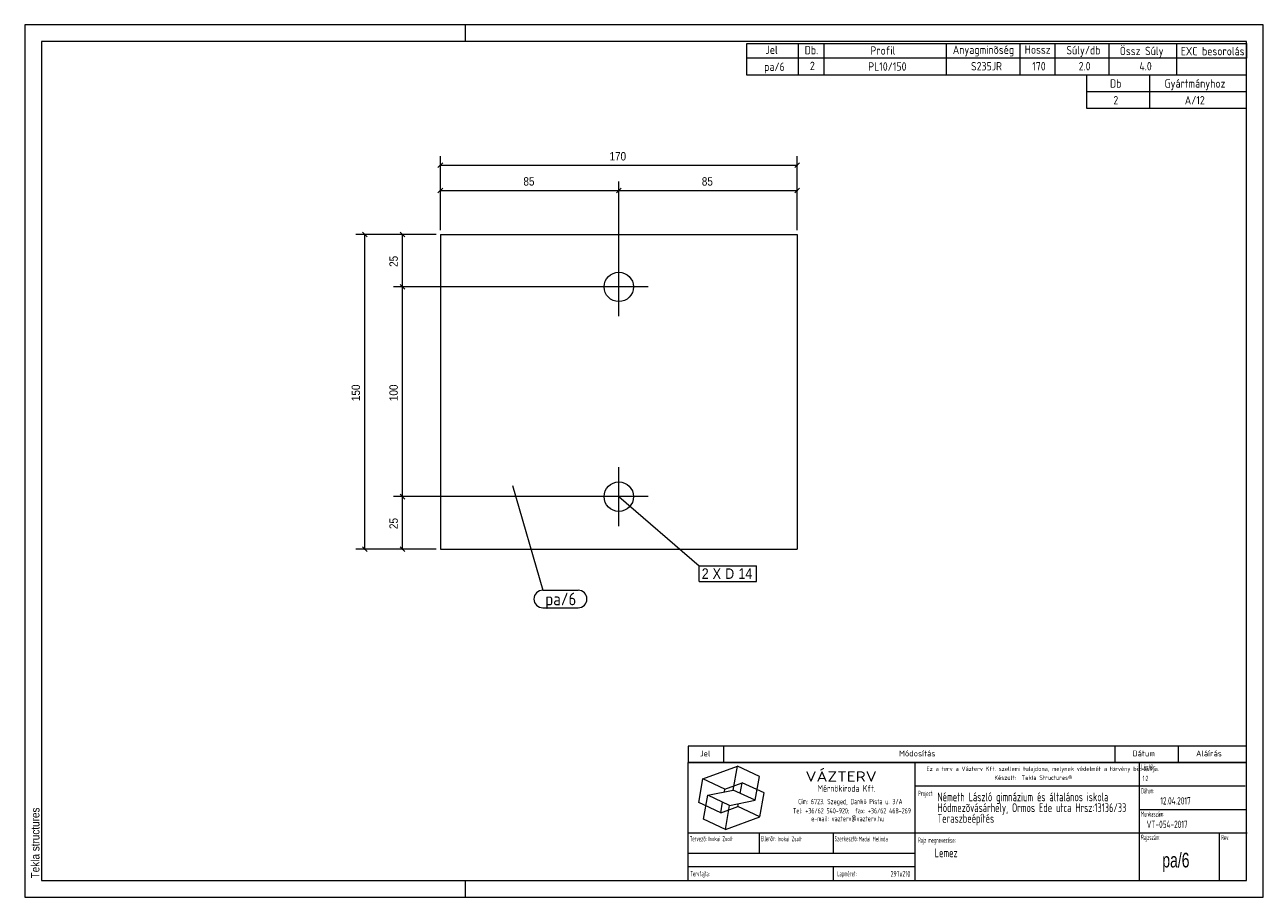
# Model space of a CAD drawing. Header units: millimetres. Extents: x 1 to 296, y 1 to 209.
import ezdxf

# ---------------------------------------------------------------- set-up
doc = ezdxf.new("R2010")
doc.units = ezdxf.units.MM
doc.linetypes.add('XKITLINE00', pattern=[0])
for name, color, linetype, lineweight in [('Bemassung', 1, 'Continuous', 0), ('Schrauben', 7, 'Continuous', 0), ('Schraubenbezeichnung', 5, 'Continuous', 0), ('Teil', 7, 'Continuous', 0), ('Text', 5, 'Continuous', 0), ('Ueberschrift', 7, 'Continuous', 0), ('Zeichnungsrahmen', 3, 'Continuous', 0)]:
    doc.layers.add(name, color=color, linetype=linetype, lineweight=lineweight)
doc.styles.add('ARIAL', font='ARIAL.TTF')
doc.styles.add('ISOCPEUR', font='ISOCPEUR.TTF')
doc.styles.add('ISOCPEUR_BOLD', font='ARIAL.TTF')
doc.styles.add('ISOCPUER', font='ARIAL.TTF')

msp = doc.modelspace()

# ---------------------------------------------------------------- linework, layer by layer
at = {"layer": 'Bemassung', "linetype": 'XKITLINE00', "lineweight": 0}
for p, q in [((100, 160), (100, 177.65)), ((185, 160), (185, 177.65)), ((100.57, 176.07), (99.43, 174.93)), ((100, 175.5), (185, 175.5)), ((185.56, 176.07), (184.43, 174.93)), ((100, 160), (100, 171.65)), ((142.5, 147.5), (142.5, 171.65)), ((142.5, 147.5), (142.5, 171.65)), ((185, 160), (185, 171.65)), ((100.57, 170.07), (99.43, 168.93)), ((100, 169.5), (142.5, 169.5)), ((143.07, 170.07), (141.93, 168.93)), ((143.07, 170.07), (141.93, 168.93)), ((142.5, 169.5), (185, 169.5)), ((185.56, 170.07), (184.43, 168.93)), ((81.43, 159.57), (82.57, 158.43)), ((90.43, 159.57), (91.57, 158.43)), ((99, 159), (79.85, 159)), ((82, 84), (82, 159)), ((99, 159), (88.85, 159)), ((91, 146.5), (91, 159)), ((141.5, 146.5), (88.85, 146.5)), ((141.5, 146.5), (88.85, 146.5)), ((90.43, 147.07), (91.57, 145.93)), ((90.43, 147.07), (91.57, 145.93)), ((91, 96.5), (91, 146.5)), ((141.5, 96.5), (88.85, 96.5)), ((141.5, 96.5), (88.85, 96.5)), ((90.43, 97.07), (91.57, 95.93)), ((90.43, 97.07), (91.57, 95.93)), ((91, 84), (91, 96.5)), ((99, 84), (79.85, 84)), ((81.43, 84.57), (82.57, 83.43)), ((99, 84), (88.85, 84)), ((90.43, 84.57), (91.57, 83.43))]:
    msp.add_line(p, q, dxfattribs=at)
at = {"layer": 'Bemassung'}
for p in [(100, 175.5), (185, 175.5), (100, 169.5), (142.5, 169.5), (142.5, 169.5), (185, 169.5), (82, 159), (91, 159), (91, 146.5), (91, 146.5), (91, 96.5), (91, 96.5), (82, 84), (91, 84)]:
    msp.add_point(p, dxfattribs=at)
at = {"layer": 'Schrauben', "linetype": 'XKITLINE00', "lineweight": 0}
for p, q in [((142.5, 139.5), (142.5, 153.5)), ((149.5, 146.5), (135.5, 146.5)), ((142.5, 89.5), (142.5, 103.5)), ((149.5, 96.5), (135.5, 96.5))]:
    msp.add_line(p, q, dxfattribs=at)
for centre in [(142.5, 146.5), (142.5, 96.5)]:
    msp.add_circle(centre, 3.5, dxfattribs=at)
at = {"layer": 'Schraubenbezeichnung', "linetype": 'XKITLINE00', "lineweight": 0}
for p, q in [((142.5, 96.5), (161.65, 80)), ((161.65, 80), (175.29, 80)), ((161.65, 76.3), (161.65, 80)), ((175.29, 76.3), (175.29, 80)), ((161.65, 76.3), (175.29, 76.3))]:
    msp.add_line(p, q, dxfattribs=at)
at = {"layer": 'Teil', "linetype": 'XKITLINE00', "lineweight": 0}
for p, q in [((100, 159), (100, 84)), ((100, 159), (185, 159)), ((185, 159), (185, 84)), ((100, 84), (185, 84))]:
    msp.add_line(p, q, dxfattribs=at)
at = {"layer": 'Text', "linetype": 'XKITLINE00', "lineweight": 0}
for p, q in [((117.15, 99.15), (124.39, 74.2)), ((124.39, 74.2), (132.81, 74.2)), ((124.39, 70), (132.81, 70))]:
    msp.add_line(p, q, dxfattribs=at)
for centre, start, end in [((124.39, 72.1), 90, 270), ((132.81, 72.1), 270, 90)]:
    msp.add_arc(centre, 2.1, start, end, dxfattribs=at)
at = {"layer": 'Ueberschrift', "linetype": 'XKITLINE00', "lineweight": 0}
for p, q in [((173, 204.54), (292, 204.54)), ((173, 201.04), (173, 204.54)), ((185.3, 201.04), (185.3, 204.54)), ((191.44, 201.04), (191.44, 204.54)), ((220.54, 201.04), (220.54, 204.54)), ((238.09, 201.05), (238.09, 204.55)), ((246.43, 201.04), (246.43, 204.54)), ((259.28, 201.04), (259.28, 204.54)), ((275.4, 201.02), (275.4, 204.52)), ((292, 204.54), (292, 201.04)), ((292, 201.04), (173, 201.04)), ((173, 197), (173, 201)), ((185.3, 197), (185.3, 201)), ((191.44, 197), (191.44, 201)), ((220.54, 197), (220.54, 201)), ((238.09, 197), (238.09, 201)), ((246.43, 197), (246.43, 201)), ((259.28, 197), (259.28, 201)), ((275.41, 197), (275.41, 201)), ((292, 197), (173, 197)), ((254, 193), (254, 197)), ((269, 193), (269, 197)), ((292, 193), (254, 193)), ((254, 189), (254, 193)), ((269, 189), (269, 193)), ((292, 189), (254, 189)), ((159, 37.07), (292, 37.07)), ((159, 37), (159, 33.14)), ((167.4, 37), (167.4, 33.14)), ((260.64, 37.07), (260.64, 33.21)), ((275.76, 37.07), (275.76, 33.21)), ((159, 33.22), (292, 33.22)), ((159, 33.14), (292, 33.14)), ((159, 5), (159, 33.14)), ((213.11, 5), (213.11, 33.14)), ((266.49, 5), (266.49, 33.14)), ((162.55, 29.24), (170.77, 32.23)), ((169.77, 26.55), (170.77, 32.23)), ((176, 29.79), (170.77, 32.23)), ((175, 24.11), (176, 29.79)), ((161.54, 23.55), (162.55, 29.24)), ((167.78, 26.8), (162.55, 29.24)), ((167.66, 26.12), (167.78, 26.8)), ((167.78, 26.8), (171.89, 28.3)), ((171.44, 25.76), (171.89, 28.3)), ((177.12, 25.86), (171.89, 28.3)), ((213.11, 27.54), (291.69, 27.54)), ((162.67, 19.62), (163.67, 25.3)), ((163.67, 25.3), (169.77, 26.55)), ((168.9, 22.86), (163.67, 25.3)), ((166.78, 21.11), (167.22, 23.65)), ((168.9, 22.86), (175, 24.11)), ((175, 24.11), (169.77, 26.55)), ((176.12, 20.17), (177.12, 25.86)), ((166.78, 21.11), (161.54, 23.55)), ((166.78, 21.11), (170.89, 22.61)), ((167.9, 17.18), (168.9, 22.86)), ((170.89, 22.61), (171.01, 23.29)), ((176.12, 20.17), (170.89, 22.61)), ((266.49, 21.94), (292, 21.94)), ((167.9, 17.18), (162.67, 19.62)), ((167.9, 17.18), (176.12, 20.17)), ((159, 16.34), (292.21, 16.34)), ((175.99, 11.48), (175.99, 16.39)), ((193.55, 16.39), (193.55, 11.49)), ((285.52, 16.28), (285.52, 5)), ((159.07, 11.49), (213.14, 11.49)), ((159.04, 8.34), (213.11, 8.34)), ((193.55, 8.31), (193.55, 5.13))]:
    msp.add_line(p, q, dxfattribs=at)
at = {"layer": 'Zeichnungsrahmen', "linetype": 'XKITLINE00', "lineweight": 0}
for p, q in [((296, 209), (1, 209)), ((1, 209), (1, 1)), ((106, 205), (106, 209)), ((296, 1), (296, 209)), ((292, 205), (5, 205)), ((5, 205), (5, 5)), ((292, 5), (292, 205)), ((5, 5), (292, 5)), ((106, 1), (106, 5)), ((1, 1), (296, 1))]:
    msp.add_line(p, q, dxfattribs=at)

# ---------------------------------------------------------------- texts
at = {"layer": 'Bemassung', "style": 'ISOCPUER', "width": 0.85}
for s, p in [('170', (140.27, 176.65)), ('85', (119.77, 170.65)), ('85', (162.27, 170.65))]:
    msp.add_text(s, height=2, dxfattribs=at).set_placement(p)
for s, p in [('25', (89.85, 151.27)), ('150', (80.85, 119.27)), ('100', (89.85, 119.27)), ('25', (89.85, 88.77))]:
    msp.add_text(s, height=2, rotation=90.0002, dxfattribs=at).set_placement(p)
at = {"layer": 'Schraubenbezeichnung', "style": 'ARIAL', "width": 0.85}
for s, p in [('2', (162.25, 76.9)), ('X', (164.85, 76.9)), ('D', (167.83, 76.9)), ('14', (170.98, 76.9))]:
    msp.add_text(s, height=2.5, dxfattribs=at).set_placement(p)
at = {"layer": 'Text', "style": 'ISOCPEUR', "width": 0.85}
msp.add_text('pa/6', height=3, dxfattribs=at).set_placement((124.99, 70.6))
at = {"layer": 'Ueberschrift'}
for s, height, style, width, p in [('Jel', 2, 'ISOCPEUR', 0.85, (177.44, 202.04)), ('Db.', 2, 'ISOCPEUR', 0.85, (186.78, 201.95)), ('Profil', 2, 'ISOCPEUR', 0.85, (202.44, 201.86)), ('Anyagminõség', 2, 'ISOCPEUR', 0.85, (222.06, 202.04)), ('Hossz', 2, 'ISOCPEUR', 0.85, (239.18, 202.08)), ('Súly/db', 2, 'ISOCPEUR', 0.85, (249.11, 201.94)), ('Össz Súly', 2, 'ISOCPEUR', 0.85, (261.83, 201.76)), ('EXC besorolás', 2, 'ISOCPEUR', 0.85, (276.36, 201.71)), ('pa/6', 2, 'ISOCPEUR', 0.85, (177.11, 198)), ('2', 2, 'ISOCPEUR', 0.85, (188.02, 198.19)), ('PL10/150', 2, 'ISOCPEUR', 0.85, (201.91, 198.05)), ('S235JR', 2, 'ISOCPEUR', 0.85, (226.39, 198.11)), ('170', 2, 'ISOCPEUR', 0.85, (240.97, 198.11)), ('2.0', 2, 'ISOCPEUR', 0.85, (252.04, 198.12)), ('4.0', 2, 'ISOCPEUR', 0.85, (266.5, 198.12)), ('Db', 2, 'ISOCPEUR', 0.85, (259.5, 194)), ('Gyártmányhoz', 2, 'ISOCPEUR', 0.85, (272.5, 194)), ('2', 2, 'ISOCPEUR', 0.85, (260.3, 190)), ('A/12', 2, 'ISOCPEUR', 0.85, (277.31, 190)), ('Jel', 1.4, 'ISOCPEUR', 0.85, (161.84, 34.58)), ('Módosítás', 1.4, 'ISOCPEUR', 0.85, (209.25, 34.58)), ('Dátum', 1.4, 'ISOCPEUR', 0.85, (264.86, 34.58)), ('Aláírás', 1.4, 'ISOCPEUR', 0.85, (280, 34.58)), ('Lépték:', 1.26, 'ISOCPEUR', 0.51, (266.96, 31.43)), ('VÁZTERV', 2.45, 'ISOCPEUR', 1.19, (186.96, 28.56)), ('Ez a terv a Vázterv Kft. szellemi tulajdona, melynek védelmét a törvény biztosítja.', 1.05, 'ISOCPEUR', 0.838832, (215.8, 31.11)), ('Készült:  Tekla Structures®', 1.05, 'ISOCPEUR', 0.838832, (231.96, 28.98)), ('1:2', 1.26, 'ISOCPEUR', 0.595, (267.27, 28.7)), ('Mérnökiroda Kft.', 1.61, 'ISOCPEUR', 0.68, (189.86, 26.15)), ('Dátum:', 1.26, 'ISOCPEUR', 0.51, (266.91, 25.76)), ('Cím: 6723. Szeged, Dankó Pista u. 3/A', 1.26, 'ISOCPEUR', 0.68, (185.24, 23.18)), ('Project:', 1.26, 'ISOCPEUR', 0.51, (213.81, 25.12)), ('Németh László gimnázium és általános iskola', 2.1, 'ISOCPEUR', 0.595, (218.39, 23.87)), ('Hódmezõvásárhely, Ormos Ede utca Hrsz:13136/33', 2.1, 'ISOCPEUR', 0.595, (218.4, 21.31)), ('12.04.2017', 1.75, 'ISOCPEUR', 0.595, (271.48, 23.11)), ('Tel: +36/62 540-920;  fax: +36/62 468-269', 1.26, 'ISOCPEUR', 0.68, (183.98, 20.99)), ('Teraszbeépítés', 2.1, 'ISOCPEUR', 0.595, (218.4, 18.75)), ('Munkaszám:', 1.26, 'ISOCPEUR', 0.51, (266.87, 20.23)), ('e-mail: vazterv@vazterv.hu', 1.26, 'ISOCPEUR', 0.68, (188.32, 19.12)), ('VT-054-2017', 1.75, 'ISOCPEUR', 0.595, (268.23, 17.51)), ('Tervezõ:', 1.26, 'ISOCPEUR', 0.51, (159.4, 14.32)), ('Inokai Zsolt', 1.12, 'ISOCPEUR', 0.595, (163.85, 14.37)), ('Ellenõr:', 1.26, 'ISOCPEUR', 0.51, (176.35, 14.35)), ('Inokai Zsolt', 1.12, 'ISOCPEUR', 0.595, (180.32, 14.35)), ('Szerkesztõ:', 1.26, 'ISOCPEUR', 0.51, (193.9, 14.32)), ('Madai Melinda', 1.12, 'ISOCPEUR', 0.595, (199.65, 14.33)), ('Rajz megnevezése:', 1.26, 'ISOCPEUR', 0.51, (213.8, 13.98)), ('Rajzszám:', 1.26, 'ISOCPEUR', 0.51, (266.92, 14.65)), ('Rev:', 1.26, 'ISOCPEUR', 0.51, (285.98, 14.62)), ('Lemez', 2.1, 'ISOCPEUR', 0.595, (217.73, 10.54)), ('pa/6', 3.5, 'ISOCPEUR_BOLD', 0.68, (271.96, 8.1)), ('Tervfajta:', 1.26, 'ISOCPEUR', 0.51, (159.53, 5.99)), ('Lapméret:', 1.26, 'ISOCPEUR', 0.51, (194.51, 5.99)), ('297x210', 1.4, 'ISOCPEUR', 0.595, (207.25, 5.89))]:
    msp.add_text(s, height=height, dxfattribs=dict(at, style=style, width=width)).set_placement(p)
at = {"layer": 'Zeichnungsrahmen', "style": 'ARIAL', "width": 0.85}
msp.add_text('Tekla structures', height=2, rotation=90, dxfattribs=at).set_placement((4.5, 5.5))

doc.saveas('drawing.dxf')
